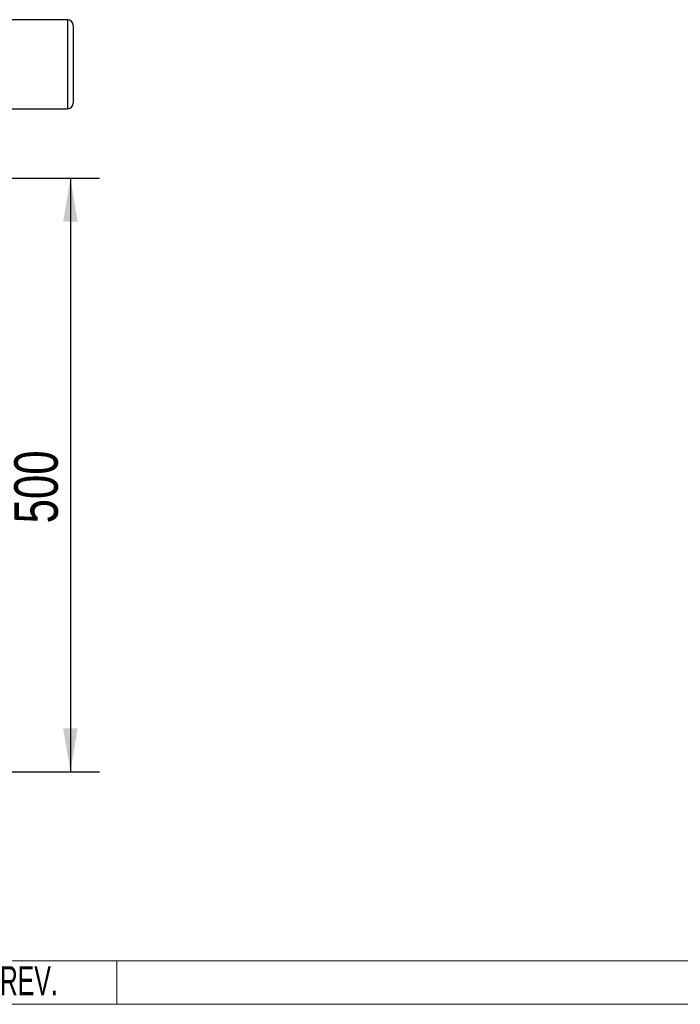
# Model space of a CAD drawing. Header units: millimetres. Extents: x 0 to 420, y 0 to 297.
# Tile 14 of 44: x 220 to 266, y 66 to 134. Entities that reach past the tile are written whole.
import ezdxf
from ezdxf.enums import TextEntityAlignment as Align

# ---------------------------------------------------------------- set-up
doc = ezdxf.new("R2010")
doc.units = ezdxf.units.MM
doc.layers.add('CARTIGLIO', color=140, linetype='Continuous')
doc.layers.add('QUOTE', color=174, linetype='Continuous')
doc.styles.add('SLDTEXTSTYLE0', font='TXT', dxfattribs={"width": 0.638298})
doc.styles.add('SLDTEXTSTYLE3', font='TXT', dxfattribs={"width": 0.75})
doc.dimstyles.new('SLDDIMSTYLE0', dxfattribs={"dimtxt": 3, "dimasz": 3, "dimexe": 0, "dimexo": 0.0625, "dimgap": 0.75, "dimtad": 1, "dimlfac": 12.24566, "dimrnd": 1e-09, "dimzin": 12, "dimdsep": 46, "dimtxsty": 'SLDTEXTSTYLE3', "dimsah": 1, "dimcen": 0.09, "dimadec": 0, "dimazin": 3, "dimtfac": 1, "dimtdec": 3, "dimtofl": 0, "dimtmove": 0, "dimatfit": 3, "dimfxl": 0, "dimfrac": 2, "dimtolj": 1, "dimtzin": 12, "dimarcsym": 0})

# ---------------------------------------------------------------- blocks, each defined once
blk = doc.blocks.new('SW_NOTE_0_27')
at = {"layer": 'CARTIGLIO', "color": 0, "insert": (2.34, 2.578), "char_height": 2, "attachment_point": 2, "style": 'SLDTEXTSTYLE0'}
blk.add_mtext('REV.', dxfattribs=at)
blk = doc.blocks.new('Cartiglio ALUSIC')
at = {"color": 161, "linetype": 'Continuous', "lineweight": 18}
for p, q in [((113.971, 153.999), (313.621, 153.999)), ((125.971, 153.999), (125.971, 150.999)), ((113.971, 150.999), (313.621, 150.999))]:
    blk.add_line(p, q, dxfattribs=at)
at = {"layer": 'CARTIGLIO', "color": 140}
blk.add_blockref('SW_NOTE_0_27', (117.568, 151.037), dxfattribs=at)
at = {"layer": 'CARTIGLIO', "color": 140, "style": 'SLDTEXTSTYLE0', "width": 0.638298}
for tag, height, p in [('AUTOATTR1', 3.5, (223.449, 133.7)), ('AUTOATTR2', 3.5, (221.929, 127.422)), ('AUTOATTR11', 3.5, (222.862, 121.411)), ('AUTOATTR8', 4, (219.244, 110.003)), ('AUTOATTR9', 4, (218.122, 100.423)), ('AUTOATTR0', 4, (249.033, 100.312))]:
    blk.add_attdef(tag, text='', height=height, dxfattribs=at).set_placement(p, align=Align.TOP_CENTER)
at = {"layer": 'CARTIGLIO', "color": 140}
for tag in ['AUTOATTR13', 'AUTOATTR12', 'AUTOATTR10', 'AUTOATTR7', 'AUTOATTR6', 'AUTOATTR5', 'AUTOATTR4', 'AUTOATTR3']:
    blk.add_attdef(tag, (0, 0), '', height=4, dxfattribs=at)
blk = doc.blocks.new('_D_3')
at = {"layer": 'QUOTE'}
for p, q in [((213.552, 122.986), (225.975, 122.986)), ((223.975, 122.986), (223.975, 82.155)), ((213.552, 82.155), (225.975, 82.155))]:
    blk.add_line(p, q, dxfattribs=at)
for points in [[(223.975, 122.986), (223.475, 119.986), (224.475, 119.986)], [(223.975, 82.155), (224.475, 85.155), (223.475, 85.155)]]:
    blk.add_solid(points, dxfattribs=at)
at = {"layer": 'QUOTE', "insert": (220.108, 99.246), "char_height": 3, "attachment_point": 1, "rotation": 90, "style": 'SLDTEXTSTYLE3'}
blk.add_mtext('500', dxfattribs=at)

msp = doc.modelspace()

# ---------------------------------------------------------------- linework, layer by layer
at = {"color": 7, "linetype": 'Continuous', "lineweight": 25}
for p, q in [((223.76846, 133.88831), (217.84799, 133.88831)), ((223.76846, 133.88831), (223.76846, 127.76369)), ((224.17676, 133.48001), (224.17676, 128.172)), ((217.84799, 127.76369), (223.76846, 127.76369))]:
    msp.add_line(p, q, dxfattribs=at)
for centre, start, end in [((223.76846, 133.48001), 360, 90), ((223.76846, 128.172), 270, 360)]:
    msp.add_arc(centre, 0.40831, start, end, dxfattribs=at)

# ---------------------------------------------------------------- block references
at = {"layer": 'CARTIGLIO'}
msp.add_blockref('Cartiglio ALUSIC', (101.2063, -84.82804), dxfattribs=at)

# ---------------------------------------------------------------- dimensions: what is measured, and where the dimension line sits
at = {"layer": 'QUOTE'}
dim = msp.add_linear_dim(base=(221.59404, 82.1553), p1=(211.55188, 122.98609), p2=(211.55188, 82.1553), angle=90, dimstyle='SLDDIMSTYLE0', dxfattribs=at)
dim.commit()
dim.dimension.update_dxf_attribs({"geometry": '_D_3', "text_midpoint": (221.59404, 102.5707), "dimtype": 160})

doc.saveas('drawing.dxf')
